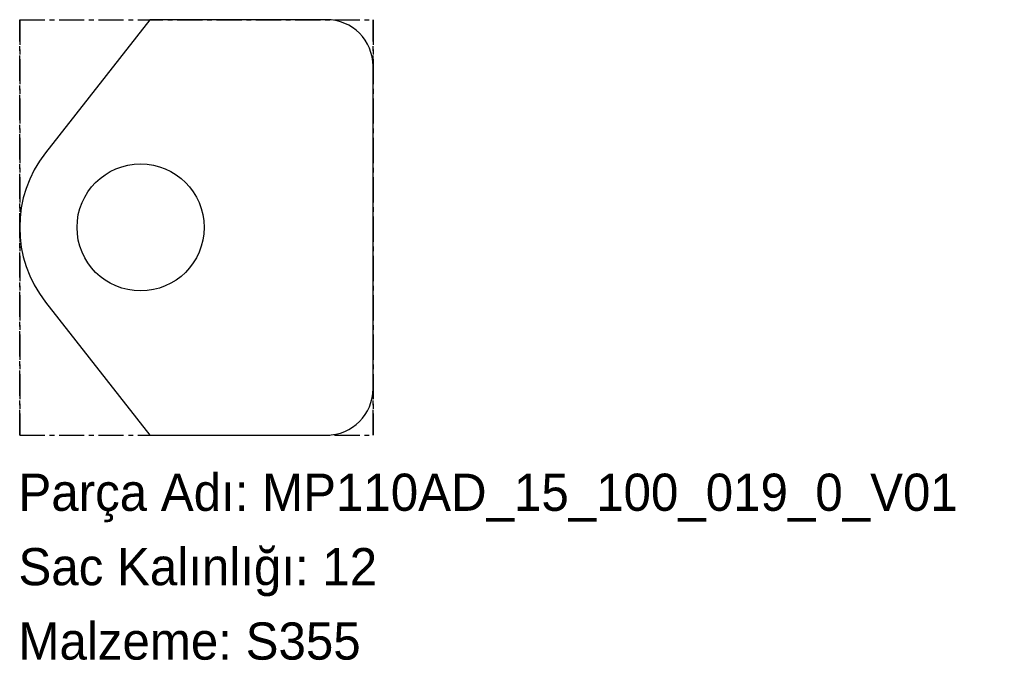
# Model space of a CAD drawing. Header units: millimetres. Extents: x 0 to 318, y -72 to 134.
import ezdxf

# ---------------------------------------------------------------- set-up
doc = ezdxf.new("R2010")
doc.units = ezdxf.units.MM
for name, pattern in [('SLD-Katı', [0]), ('SLD-Kısa-Kesik-Çizgili-Uzun-Kesik', [12.7, 8.128, -1.524, 1.524, -1.524]), ('SLD-Sürekli', [0])]:
    doc.linetypes.add(name, pattern=pattern)
doc.layers.add('METIN', color=96, linetype='SLD-Katı')
doc.styles.add('SLDTEXTSTYLE0', font='ARIAL.TTF', dxfattribs={"width": 0.948, "bigfont": 'bigfont'})
doc.styles.add('SLDTEXTSTYLE1', font='ARIAL.TTF', dxfattribs={"width": 0.948})

msp = doc.modelspace()

# ---------------------------------------------------------------- linework, layer by layer
at = {"color": 7, "linetype": 'SLD-Kısa-Kesik-Çizgili-Uzun-Kesik'}
for p, q in [((0.4, 0.4), (0.4, 134.4)), ((0.4, 134.4), (0.4, 0.4)), ((0.4, 134.4), (114.4, 134.4)), ((0.4, 134.4), (114.4, 134.4)), ((114.4, 0.4), (114.4, 134.4)), ((114.4, 134.4), (114.4, 0.4)), ((0.4, 0.4), (114.4, 0.4)), ((0.4, 0.4), (114.4, 0.4))]:
    msp.add_line(p, q, dxfattribs=at)
at = {"color": 7, "linetype": 'SLD-Sürekli', "lineweight": 25}
for p, q in [((42.4, 134.4), (8.72, 91.48)), ((99.4, 134.4), (42.4, 134.4)), ((114.4, 15.4), (114.4, 119.4)), ((8.72, 43.32), (42.4, 0.4)), ((42.4, 0.4), (99.4, 0.4))]:
    msp.add_line(p, q, dxfattribs=at)
msp.add_circle((39.4, 67.4), 20.5, dxfattribs=at)
for centre, radius, start, end in [((99.4, 119.4), 15, 0, 90), ((39.4, 67.4), 39, 141.8796, 218.1204), ((99.4, 15.4), 15, 270, 0)]:
    msp.add_arc(centre, radius, start, end, dxfattribs=at)

# ---------------------------------------------------------------- texts
at = {"layer": 'METIN', "char_height": 12, "attachment_point": 1}
for s, insert, style in [('Parça Adı: MP110AD_15_100_019_0_V01', (0, -12.03), 'SLDTEXTSTYLE0'), ('Sac Kalınlığı: 12', (0, -36.03), 'SLDTEXTSTYLE0'), ('Malzeme: S355', (0, -60.03), 'SLDTEXTSTYLE1')]:
    msp.add_mtext(s, dxfattribs=dict(at, insert=insert, style=style))

doc.saveas('drawing.dxf')
